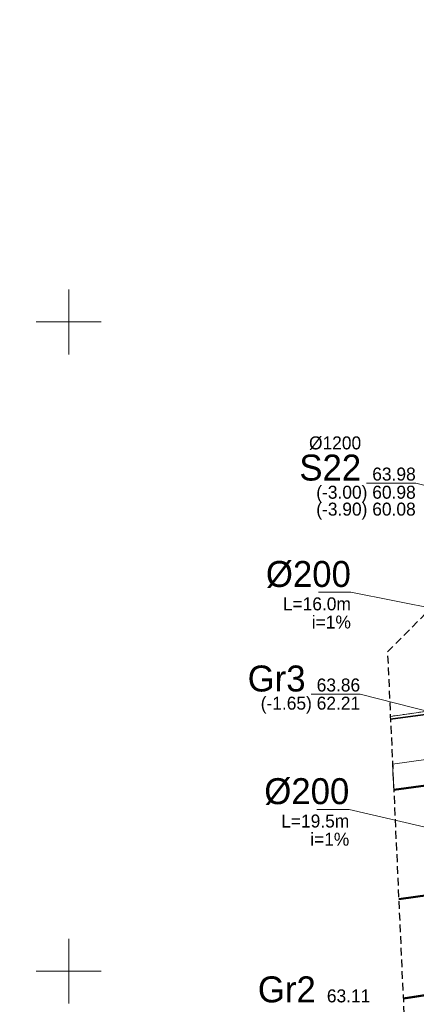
# Model space of a CAD drawing. Header units: metres. Extents: x 6473643 to 6474152, y 5887143 to 5887462.
# Tile 13 of 35: x 6473646 to 6473677, y 5887347 to 5887423. Entities that reach past the tile are written whole.
import ezdxf
from ezdxf.enums import TextEntityAlignment as Align

# ---------------------------------------------------------------- set-up
doc = ezdxf.new("R2010")
doc.units = ezdxf.units.M
doc.header["$MEASUREMENT"] = 0
for name, pattern in [('0.5_0.5', [1, 0.5, -0.5]), ('1.5_0.5', [2, 1.5, -0.5]), ('2', [0.9, 0.6, -0.3]), ('219-500', [0])]:
    doc.linetypes.add(name, pattern=pattern)
for name, color, linetype in [('217-kontur klasyfikacyjny', 7, 'CONTINUOUS'), ('218-kontur użytku gruntowego', 7, 'CONTINUOUS'), ('219-działka ewidencyjna', 7, 'CONTINUOUS'), ('312-budynek ewidencyjny', 7, 'CONTINUOUS'), ('352-schody', 7, 'CONTINUOUS'), ('ogrodzenie trwałe', 7, 'CONTINUOUS'), ('SJ_16_Liczby', 7, 'CONTINUOUS'), ('SJ_27_Wymiary', 7, 'CONTINUOUS'), ('Wstawianie ramki sekcyjnej z opisem', 7, 'CONTINUOUS'), ('Zakres', 7, 'CONTINUOUS')]:
    doc.layers.add(name, color=color, linetype=linetype)
for name, color, linetype, lineweight in [('SJ_19_Opis_Pz_1', 7, 'CONTINUOUS', 20), ('SJ_26_Teksty', 7, 'CONTINUOUS', 20), ('SJ_28_Linie_odn', 7, 'CONTINUOUS', 20)]:
    doc.layers.add(name, color=color, linetype=linetype, lineweight=lineweight)
doc.styles.add('OPISOWY', font='GOTHIC.TTF')
doc.linetypes.add('902-500', pattern='A,3.75,0,[1,ksztalty.shx,S=0.5,R=0,X=0,Y=0],3.75', length=7.5)

msp = doc.modelspace()

# ---------------------------------------------------------------- linework, layer by layer
at = {"layer": '217-kontur klasyfikacyjny', "color": 3, "linetype": '1.5_0.5', "lineweight": 18, "flags": 128}
msp.add_lwpolyline([(6473697.23, 5887351.09), (6473675.745, 5887347.844)], dxfattribs=at)
at = {"layer": '218-kontur użytku gruntowego', "color": 3, "linetype": '0.5_0.5', "lineweight": 18, "flags": 128}
for points in [[(6473693.32, 5887372.25), (6473674.755, 5887369.619)], [(6473674.755, 5887369.619), (6473693.32, 5887372.25)], [(6473675.745, 5887347.844), (6473697.23, 5887351.09)], [(6473697.23, 5887351.09), (6473675.745, 5887347.844)]]:
    msp.add_lwpolyline(points, dxfattribs=at)
at = {"layer": '219-działka ewidencyjna', "color": 7, "linetype": '219-500', "lineweight": 18, "flags": 128}
for points in [[(6473674.755, 5887369.619), (6473693.32, 5887372.25)], [(6473675.745, 5887347.844), (6473697.23, 5887351.09)]]:
    msp.add_lwpolyline(points, dxfattribs=at)
at = {"layer": '312-budynek ewidencyjny', "color": 7, "linetype": 'Continuous', "lineweight": 50, "flags": 128}
for points in [[(6473675.013, 5887363.953), (6473677.49, 5887364.31)], [(6473689.9, 5887357.57), (6473675.395, 5887355.548)]]:
    msp.add_lwpolyline(points, dxfattribs=at)
at = {"layer": '352-schody', "color": 7, "linetype": 'Continuous', "lineweight": 18, "flags": 128}
msp.add_lwpolyline([(6473677.83, 5887363.95), (6473677.55, 5887363.91), (6473677.49, 5887364.31), (6473675.01, 5887363.95), (6473674.92, 5887365.95), (6473677.49, 5887366.31)], close=True, dxfattribs=at)
msp.add_lwpolyline([(6473677.83, 5887363.95), (6473677.55, 5887363.91), (6473677.49, 5887364.31), (6473675.01, 5887363.95), (6473674.92, 5887365.95), (6473677.49, 5887366.31)], close=True, dxfattribs=at)
at = {"layer": 'ogrodzenie trwałe', "color": 7, "linetype": '902-500', "lineweight": 35, "flags": 128}
for points in [[(6473674.766, 5887369.394), (6473681.27, 5887370.28)], [(6473697.03, 5887351.2), (6473675.742, 5887347.91)]]:
    msp.add_lwpolyline(points, dxfattribs=at)
at = {"layer": 'SJ_26_Teksty'}
for p, q in [((6473671.714, 5887379.187), (6473669.214, 5887379.187)), ((6473705.288, 5887372.441), (6473671.714, 5887379.187)), ((6473671.591, 5887362.463), (6473669.091, 5887362.463)), ((6473703.545, 5887354.952), (6473671.591, 5887362.463))]:
    msp.add_line(p, q, dxfattribs=at)
at = {"layer": 'SJ_28_Linie_odn'}
for points in [[(6473706.262, 5887380.267), (6473676.704, 5887387.582), (6473672.924, 5887387.582)], [(6473698.833, 5887364.607), (6473672.427, 5887371.338), (6473668.647, 5887371.338)]]:
    msp.add_lwpolyline(points, dxfattribs=at)
at = {"layer": 'Wstawianie ramki sekcyjnej z opisem', "color": 7, "linetype": 'Continuous', "lineweight": 13, "flags": 128}
for points in [[(6473650, 5887397.5), (6473650, 5887402.5)], [(6473647.5, 5887400), (6473652.5, 5887400)], [(6473650, 5887347.5), (6473650, 5887352.5)], [(6473647.5, 5887350), (6473652.5, 5887350)]]:
    msp.add_lwpolyline(points, dxfattribs=at)
at = {"layer": 'Zakres', "color": 5, "linetype": '2', "lineweight": 25, "flags": 128}
msp.add_lwpolyline([(6473676.81, 5887213.41), (6473667.74, 5887202.78), (6473659.01, 5887210.45), (6473646.22, 5887197.22), (6473711.04, 5887142.9), (6473724.09, 5887158.77), (6473713.27, 5887167.89), (6473715.19, 5887174.47), (6473715.74, 5887184.78), (6473715.02, 5887190.22), (6473713.69, 5887194.31), (6473713.69, 5887194.33), (6473711.51, 5887200.99), (6473711.05, 5887203.97), (6473710.6, 5887215.32), (6473712.4, 5887257.5), (6473712.5, 5887259.36), (6473715.25, 5887262.64), (6473716.97, 5887268.72), (6473717.54, 5887277.85), (6473718.7, 5887278.96), (6473734.03, 5887282.03), (6473761.49, 5887287.53), (6473786, 5887292.44), (6473816.32, 5887298.52), (6473820.72, 5887299.06), (6473856.75, 5887303.47), (6473865.02, 5887304.48), (6473879.04, 5887305.39), (6473905.86, 5887307.1), (6473929.16, 5887308.6), (6473952.76, 5887310.13), (6474012.11, 5887313.94), (6474012.19, 5887313.95), (6474034, 5887315.47), (6474034.15, 5887315.48), (6474067.2, 5887318.1), (6474070.83, 5887312.27), (6474109.78, 5887315.84), (6474119.74, 5887323.71), (6474125.77, 5887325.76), (6474130.41, 5887330.13), (6474132.82, 5887336.03), (6474132.55, 5887342.4), (6474129.75, 5887353.12), (6474127.58, 5887357.86), (6474123.91, 5887361.57), (6474119.19, 5887363.8), (6474113.99, 5887364.28), (6474112.58, 5887364.16), (6474098.55, 5887363.03), (6474089.61, 5887362.31), (6474048.91, 5887359.22), (6474048.87, 5887359.21), (6474015.96, 5887356.62), (6474003.54, 5887355.64), (6473983.11, 5887354.1), (6473951.21, 5887351.69), (6473913.79, 5887348.86), (6473912.21, 5887362.74), (6473912.21, 5887362.79), (6473909.47, 5887386.25), (6473908.51, 5887394.39), (6473921.49, 5887396.5), (6473947.61, 5887400.73), (6473971.66, 5887401.95), (6473989.34, 5887403.75), (6473994.99, 5887406.17), (6473999.9, 5887409.71), (6474003.01, 5887414.9), (6474003.81, 5887420.89), (6474002.18, 5887426.72), (6473998.38, 5887431.43), (6473993.03, 5887434.25), (6473960.42, 5887443.72), (6473954.98, 5887444.27), (6473941.62, 5887443.14), (6473941.16, 5887443.09), (6473938.74, 5887442.81), (6473932.71, 5887440.75), (6473928.97, 5887437.22), (6473827.76, 5887420.81), (6473827.74, 5887420.8), (6473818.01, 5887419.22), (6473821.59, 5887430.98), (6473827.8, 5887454.06), (6473804.74, 5887461.63), (6473793.55, 5887426.22), (6473796.12, 5887415.68), (6473722.82, 5887403.78), (6473688.63, 5887399.87), (6473687.59, 5887392.13), (6473687.54, 5887391.78), (6473687.03, 5887387.21), (6473674.53, 5887374.58), (6473675.94, 5887343.54), (6473681.38, 5887331.77), (6473680.33, 5887310.02), (6473679.31, 5887290.85), (6473677.82, 5887267.61), (6473677.79, 5887266.94), (6473677.55, 5887254.53), (6473677.46, 5887250.52), (6473677.46, 5887250.48), (6473677.12, 5887232.81), (6473677.12, 5887232.77), (6473676.91, 5887220.36), (6473676.91, 5887220.34), (6473676.81, 5887213.91)], close=True, dxfattribs=at)

# ---------------------------------------------------------------- texts
at = {"layer": 'SJ_16_Liczby', "style": 'OPISOWY'}
for s, p in [('L=16.0m', (6473671.714, 5887377.787)), ('i=1%', (6473671.714, 5887376.387)), ('L=19.5m', (6473671.591, 5887361.063)), ('i=1%', (6473671.591, 5887359.663))]:
    msp.add_text(s, height=1, dxfattribs=at).set_placement(p, align=Align.RIGHT)
at = {"layer": 'SJ_19_Opis_Pz_1', "style": 'OPISOWY'}
for s, height, p in [('%%C1200', 1, (6473672.504, 5887390.182)), ('S22', 2, (6473672.504, 5887387.782)), ('Gr3', 2, (6473668.227, 5887371.538)), ('Gr2', 2, (6473669.011, 5887347.599))]:
    msp.add_text(s, height=height, dxfattribs=at).set_placement(p, align=Align.RIGHT)
at = {"layer": 'SJ_26_Teksty', "style": 'OPISOWY'}
for s, p in [('63.98', (6473676.704, 5887387.782)), ('(-3.00) 60.98', (6473676.704, 5887386.382)), ('(-3.90) 60.08', (6473676.704, 5887385.082)), ('63.86', (6473672.427, 5887371.538)), ('(-1.65) 62.21', (6473672.427, 5887370.138)), ('63.11', (6473673.211, 5887347.599))]:
    msp.add_text(s, height=1, dxfattribs=at).set_placement(p, align=Align.RIGHT)
at = {"layer": 'SJ_27_Wymiary', "style": 'OPISOWY'}
for p in [(6473671.714, 5887379.587), (6473671.591, 5887362.863)]:
    msp.add_text('%%C200', height=2, dxfattribs=at).set_placement(p, align=Align.RIGHT)

doc.saveas('drawing.dxf')
